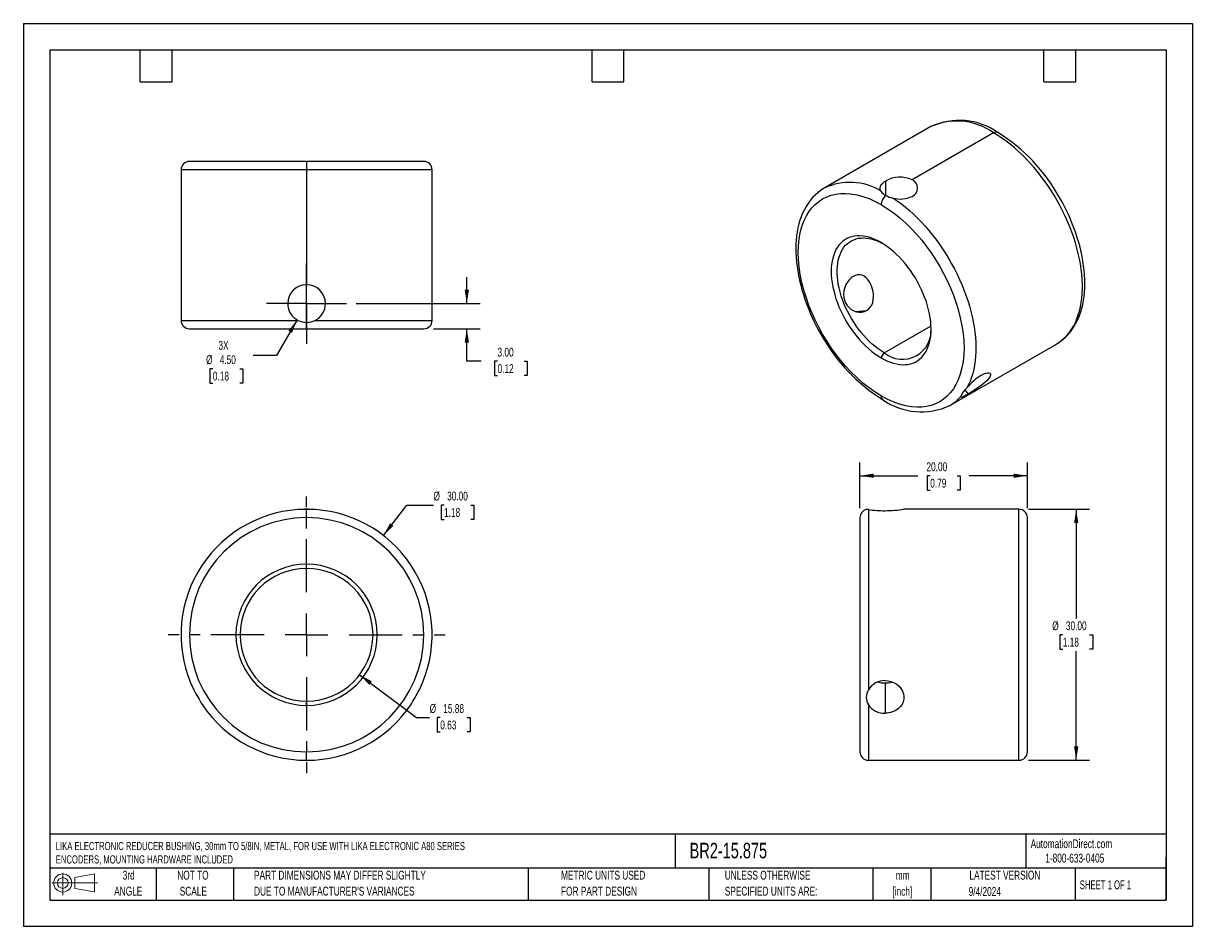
# Model space of a CAD drawing. Header units: millimetres. Extents: x 0 to 140, y 0 to 108.
import ezdxf

# ---------------------------------------------------------------- set-up
doc = ezdxf.new("R2010")
doc.units = ezdxf.units.MM
doc.header["$LTSCALE"] = 0.5
doc.linetypes.add('CENTERX2', pattern=[20.32, 12.7, -2.54, 2.54, -2.54])
doc.layers.add('CENTER', color=40, linetype='CENTERX2')
doc.layers.add('SLD-DEFPOINTS', color=7, linetype='Continuous')
doc.layers.add('DIMENSIONS', color=140, linetype='Continuous', lineweight=25)
doc.layers.add('TEXT', color=140, linetype='Continuous', lineweight=25)
doc.styles.add('SLDTEXTSTYLE0', font='TXT', dxfattribs={"width": 0.7})
doc.styles.add('SLDTEXTSTYLE1', font='TXT', dxfattribs={"width": 0.65})
doc.dimstyles.new('SLDDIMSTYLE0', dxfattribs={"dimtxt": 1.079004, "dimasz": 1.651, "dimexe": 0, "dimexo": 0.0625, "dimgap": 0.269751, "dimtad": 0, "dimtih": 1, "dimtoh": 1, "dimrnd": 1e-09, "dimzin": 12, "dimdsep": 46, "dimtxsty": 'SLDTEXTSTYLE0', "dimsah": 1, "dimcen": 0, "dimadec": 0, "dimazin": 3, "dimtfac": 1, "dimtofl": 0, "dimtmove": 0, "dimatfit": 3, "dimfxl": 0, "dimfrac": 2, "dimtolj": 1, "dimtzin": 12, "dimarcsym": 0})
doc.dimstyles.new('SLDDIMSTYLE1', dxfattribs={"dimtxt": 1.079004, "dimasz": 1.651, "dimexe": 0, "dimexo": 0.0625, "dimgap": 0.269751, "dimtad": 0, "dimtih": 1, "dimtoh": 1, "dimrnd": 1e-09, "dimzin": 4, "dimdsep": 46, "dimtxsty": 'SLDTEXTSTYLE0', "dimsah": 1, "dimcen": 0, "dimadec": 0, "dimazin": 1, "dimtfac": 1, "dimtofl": 0, "dimtmove": 0, "dimatfit": 3, "dimfxl": 0, "dimfrac": 2, "dimtolj": 1, "dimtzin": 12, "dimarcsym": 0})
doc.dimstyles.new('SLDDIMSTYLE2', dxfattribs={"dimtxt": 1.079004, "dimasz": 1.651, "dimexe": 0, "dimexo": 0.0625, "dimgap": 0.269751, "dimtad": 0, "dimtih": 1, "dimtoh": 1, "dimrnd": 1e-09, "dimzin": 4, "dimdsep": 46, "dimtxsty": 'SLDTEXTSTYLE0', "dimsah": 1, "dimcen": 0.09, "dimadec": 0, "dimazin": 1, "dimtfac": 1, "dimtofl": 0, "dimtmove": 0, "dimatfit": 3, "dimfxl": 0, "dimfrac": 2, "dimtolj": 1, "dimtzin": 12, "dimarcsym": 0})
doc.dimstyles.new('SLDDIMSTYLE3', dxfattribs={"dimtxt": 1.079004, "dimasz": 1.651, "dimexe": 0, "dimexo": 0.0625, "dimgap": 0.269751, "dimtad": 0, "dimtih": 1, "dimtoh": 1, "dimrnd": 1e-09, "dimzin": 4, "dimdsep": 46, "dimtxsty": 'SLDTEXTSTYLE0', "dimsah": 1, "dimcen": 0, "dimadec": 0, "dimazin": 1, "dimtfac": 1, "dimtofl": 0, "dimtmove": 0, "dimatfit": 3, "dimfxl": 0, "dimfrac": 2, "dimtolj": 1, "dimtzin": 12, "dimarcsym": 0})
doc.dimstyles.new('SLDDIMSTYLE4', dxfattribs={"dimtxt": 1.079004, "dimasz": 1.651, "dimexe": 0, "dimexo": 0.0625, "dimgap": 0.269751, "dimtad": 0, "dimtih": 1, "dimtoh": 1, "dimrnd": 1e-09, "dimzin": 4, "dimdsep": 46, "dimtxsty": 'SLDTEXTSTYLE0', "dimsah": 1, "dimcen": 0.09, "dimadec": 0, "dimazin": 1, "dimtfac": 1, "dimtmove": 0, "dimatfit": 0, "dimfxl": 0, "dimfrac": 2, "dimtolj": 1, "dimtzin": 12, "dimarcsym": 0})

# ---------------------------------------------------------------- blocks, each defined once
blk = doc.blocks.new('Block11')
at = {"color": 7, "linetype": 'Continuous', "lineweight": 18}
for p, q in [((0, 1.44), (5.44, 1.44)), ((1.29, 2.66), (1.29, 0)), ((2.74, 2.08), (5.09, 2.52)), ((2.74, 0.8), (2.74, 2.08)), ((5.09, 2.52), (5.09, 0.37)), ((2.74, 0.8), (5.09, 0.37))]:
    blk.add_line(p, q, dxfattribs=at)
for radius in [1.08, 0.643]:
    blk.add_circle((1.29, 1.44), radius, dxfattribs=at)
blk = doc.blocks.new('Block12')
at = {"layer": 'SLD-DEFPOINTS'}
blk.add_blockref('Block11', (0, 0), dxfattribs=at)
blk = doc.blocks.new('SW_NOTE_0')
at = {"layer": 'TEXT', "color": 0, "linetype": 'CENTERX2', "lineweight": 18, "char_height": 0.9759, "attachment_point": 1, "style": 'SLDTEXTSTYLE0'}
for s, insert in [('LIKA ELECTRONIC REDUCER BUSHING, 30mm TO 5/8IN, METAL, FOR USE WITH LIKA ELECTRONIC A80 SERIES', (0, 1.26)), ('ENCODERS, MOUNTING HARDWARE INCLUDED', (0, -0.34))]:
    blk.add_mtext(s, dxfattribs=dict(at, insert=insert))
blk = doc.blocks.new('SW_NOTE_0_1')
at = {"layer": 'TEXT', "color": 0, "linetype": 'CENTERX2', "lineweight": 18, "char_height": 1.058, "attachment_point": 2, "style": 'SLDTEXTSTYLE0'}
for s, insert in [('mm', (1.42, 1.36)), ('[inch]', (1.38, -0.55))]:
    blk.add_mtext(s, dxfattribs=dict(at, insert=insert))
blk = doc.blocks.new('SW_NOTE_0_2')
at = {"layer": 'TEXT', "color": 0, "linetype": 'CENTERX2', "lineweight": 18, "char_height": 1.0583, "attachment_point": 1, "style": 'SLDTEXTSTYLE0'}
for s, insert in [('UNLESS OTHERWISE', (0, 1.36)), ('SPECIFIED UNITS ARE:', (0, -0.55))]:
    blk.add_mtext(s, dxfattribs=dict(at, insert=insert))
blk = doc.blocks.new('SW_NOTE_0_3')
at = {"layer": 'TEXT', "color": 0, "linetype": 'CENTERX2', "lineweight": 18, "char_height": 1.0583, "attachment_point": 1, "style": 'SLDTEXTSTYLE0'}
for s, insert in [('PART DIMENSIONS MAY DIFFER SLIGHTLY', (0, 1.36)), ("DUE TO MANUFACTURER'S VARIANCES", (0, -0.55))]:
    blk.add_mtext(s, dxfattribs=dict(at, insert=insert))
blk = doc.blocks.new('SW_NOTE_0_4')
at = {"layer": 'TEXT', "color": 0, "linetype": 'CENTERX2', "lineweight": 18, "char_height": 1.058, "attachment_point": 2, "style": 'SLDTEXTSTYLE0'}
for s, insert in [('NOT TO', (2.63, 1.36)), ('SCALE', (2.68, -0.55))]:
    blk.add_mtext(s, dxfattribs=dict(at, insert=insert))
blk = doc.blocks.new('SW_NOTE_0_5')
at = {"layer": 'TEXT', "color": 0, "linetype": 'CENTERX2', "lineweight": 18, "char_height": 1.058, "attachment_point": 2, "style": 'SLDTEXTSTYLE0'}
for s, insert in [('3rd', (1.16, 1.36)), ('ANGLE', (1.11, -0.55))]:
    blk.add_mtext(s, dxfattribs=dict(at, insert=insert))
blk = doc.blocks.new('SW_NOTE_0_6')
at = {"layer": 'TEXT', "color": 0, "linetype": 'CENTERX2', "lineweight": 18, "char_height": 1.0583, "attachment_point": 1, "style": 'SLDTEXTSTYLE0'}
for s, insert in [('METRIC UNITS USED', (0, 1.36)), ('FOR PART DESIGN', (0, -0.55))]:
    blk.add_mtext(s, dxfattribs=dict(at, insert=insert))
blk = doc.blocks.new('_D')
at = {"layer": 'DIMENSIONS'}
for p, q in [((40.17, 30.1), (46.96, 24.98)), ((46.96, 24.98), (48.54, 24.98)), ((49.81, 24.98), (49.45, 24.98)), ((49.45, 24.98), (49.45, 23.27)), ((53.01, 24.98), (53.38, 24.98)), ((53.38, 24.98), (53.38, 23.27)), ((49.45, 23.27), (49.81, 23.27)), ((53.38, 23.27), (53.01, 23.27))]:
    blk.add_line(p, q, dxfattribs=at)
blk.add_solid([(40.17, 30.1), (41.34, 28.9), (41.64, 29.31)], dxfattribs=at)
at = {"layer": 'DIMENSIONS', "char_height": 1.058, "attachment_point": 1, "style": 'SLDTEXTSTYLE0'}
for s, insert in [('%%c', (48.54, 26.59)), ('15.88', (50.17, 26.59)), ('0.63', (49.81, 24.63))]:
    blk.add_mtext(s, dxfattribs=dict(at, insert=insert))
blk = doc.blocks.new('_D_1')
at = {"layer": 'DIMENSIONS'}
for p, q in [((43.01, 46.75), (45.82, 50.38)), ((45.82, 50.38), (49, 50.38)), ((50.26, 50.38), (49.9, 50.38)), ((49.9, 50.38), (49.9, 48.67)), ((53.47, 50.38), (53.83, 50.38)), ((53.83, 50.38), (53.83, 48.67)), ((49.9, 48.67), (50.26, 48.67)), ((53.83, 48.67), (53.47, 48.67))]:
    blk.add_line(p, q, dxfattribs=at)
blk.add_solid([(43.01, 46.75), (44.22, 47.9), (43.82, 48.21)], dxfattribs=at)
at = {"layer": 'DIMENSIONS', "char_height": 1.058, "attachment_point": 1, "style": 'SLDTEXTSTYLE0'}
for s, insert in [('%%c', (49, 51.99)), ('30.00', (50.63, 51.99)), ('1.18', (50.26, 50.03))]:
    blk.add_mtext(s, dxfattribs=dict(at, insert=insert))
blk = doc.blocks.new('SW_CENTERMARKSYMBOL_0')
at = {"layer": 'CENTER', "color": 0}
for p, q in [((0, 5.08), (0, 16.54)), ((0, 0), (0, 2.54)), ((-5.08, 0), (-16.54, 0)), ((0, 0), (-2.54, 0)), ((0, 0), (0, -2.54)), ((0, 0), (2.54, 0)), ((5.08, 0), (16.54, 0)), ((0, -5.08), (0, -16.54))]:
    blk.add_line(p, q, dxfattribs=at)
blk = doc.blocks.new('_D_2')
at = {"layer": 'DIMENSIONS'}
for p, q in [((99.96, 50.03), (99.96, 55.47)), ((119.96, 50.03), (119.96, 55.47)), ((99.96, 53.89), (106.89, 53.89)), ((108.35, 53.89), (107.99, 53.89)), ((107.99, 53.89), (107.99, 52.17)), ((111.56, 53.89), (111.92, 53.89)), ((111.92, 53.89), (111.92, 52.17)), ((119.96, 53.89), (113.02, 53.89)), ((107.99, 52.17), (108.35, 52.17)), ((111.92, 52.17), (111.56, 52.17))]:
    blk.add_line(p, q, dxfattribs=at)
for points in [[(99.96, 53.89), (101.61, 53.63), (101.61, 54.14)], [(119.96, 53.89), (118.31, 54.14), (118.31, 53.63)]]:
    blk.add_solid(points, dxfattribs=at)
at = {"layer": 'DIMENSIONS', "char_height": 1.058, "attachment_point": 1, "style": 'SLDTEXTSTYLE0'}
for s, insert in [('20.00', (107.9, 55.49)), ('0.79', (108.35, 53.53))]:
    blk.add_mtext(s, dxfattribs=dict(at, insert=insert))
blk = doc.blocks.new('_D_3')
at = {"layer": 'DIMENSIONS'}
for p, q in [((120.11, 49.88), (127.38, 49.88)), ((125.79, 49.88), (125.79, 36.84)), ((124.19, 34.88), (123.83, 34.88)), ((123.83, 34.88), (123.83, 33.17)), ((127.4, 34.88), (127.76, 34.88)), ((127.76, 34.88), (127.76, 33.17)), ((123.83, 33.17), (124.19, 33.17)), ((125.79, 19.88), (125.79, 32.92)), ((127.76, 33.17), (127.4, 33.17)), ((120.11, 19.88), (127.38, 19.88))]:
    blk.add_line(p, q, dxfattribs=at)
for points in [[(125.79, 49.88), (125.54, 48.23), (126.05, 48.23)], [(125.79, 19.88), (126.05, 21.53), (125.54, 21.53)]]:
    blk.add_solid(points, dxfattribs=at)
at = {"layer": 'DIMENSIONS', "char_height": 1.058, "attachment_point": 1, "style": 'SLDTEXTSTYLE0'}
for s, insert in [('%%c', (122.93, 36.49)), ('30.00', (124.56, 36.49)), ('1.18', (124.19, 34.53))]:
    blk.add_mtext(s, dxfattribs=dict(at, insert=insert))
blk = doc.blocks.new('_D_4')
at = {"layer": 'DIMENSIONS'}
for p, q in [((32.71, 72.51), (30.24, 68.25)), ((30.24, 68.25), (27.46, 68.25)), ((22.64, 66.68), (22.28, 66.68)), ((22.28, 66.68), (22.28, 64.96)), ((25.85, 66.68), (26.21, 66.68)), ((26.21, 66.68), (26.21, 64.96)), ((22.28, 64.96), (22.64, 64.96)), ((26.21, 64.96), (25.85, 64.96))]:
    blk.add_line(p, q, dxfattribs=at)
blk.add_solid([(32.71, 72.51), (31.66, 71.21), (32.1, 70.96)], dxfattribs=at)
at = {"layer": 'DIMENSIONS', "char_height": 1.058, "attachment_point": 1, "style": 'SLDTEXTSTYLE0'}
for s, insert in [('3X', (23.31, 70)), ('%%c', (21.83, 68.29)), ('4.50', (23.46, 68.29)), ('0.18', (22.64, 66.33))]:
    blk.add_mtext(s, dxfattribs=dict(at, insert=insert))
blk = doc.blocks.new('_D_5')
at = {"layer": 'DIMENSIONS'}
for p, q in [((52.98, 74.46), (52.98, 77.64)), ((39.78, 74.46), (54.57, 74.46)), ((48.99, 71.46), (54.57, 71.46)), ((52.98, 67.57), (52.98, 71.46)), ((54.7, 67.57), (52.98, 67.57)), ((56.65, 67.57), (56.28, 67.57)), ((56.28, 67.57), (56.28, 65.85)), ((59.85, 67.57), (60.21, 67.57)), ((60.21, 67.57), (60.21, 65.85)), ((56.28, 65.85), (56.65, 65.85)), ((60.21, 65.85), (59.85, 65.85))]:
    blk.add_line(p, q, dxfattribs=at)
for points in [[(52.98, 74.46), (53.24, 76.11), (52.73, 76.11)], [(52.98, 71.46), (52.73, 69.81), (53.24, 69.81)]]:
    blk.add_solid(points, dxfattribs=at)
at = {"layer": 'DIMENSIONS', "char_height": 1.058, "attachment_point": 1, "style": 'SLDTEXTSTYLE0'}
for s, insert in [('3.00', (56.65, 69.18)), ('0.12', (56.65, 67.22))]:
    blk.add_mtext(s, dxfattribs=dict(at, insert=insert))
blk = doc.blocks.new('SW_CENTERMARKSYMBOL_1')
at = {"layer": 'CENTER', "color": 0}
for p, q in [((0, 2.54), (0, 4.79)), ((0, 0), (0, 2.54)), ((-2.54, 0), (-4.79, 0)), ((0, 0), (-2.54, 0)), ((0, 0), (0, -2.54)), ((0, 0), (2.54, 0)), ((2.54, 0), (4.79, 0)), ((0, -2.54), (0, -4.79))]:
    blk.add_line(p, q, dxfattribs=at)

msp = doc.modelspace()

# ---------------------------------------------------------------- linework, layer by layer
at = {"color": 7, "linetype": 'Continuous'}
for p, q in [((0.001, 107.951), (0.001, 0.001)), ((0.001, 107.951), (139.701, 107.951)), ((139.701, 107.951), (139.701, 0.001)), ((139.701, 0.001), (0.001, 0.001))]:
    msp.add_line(p, q, dxfattribs=at)
for p, q in [((108.424, 95.607), (95.696, 88.259)), ((115.923, 94.864), (106.201, 89.251)), ((33.837, 91.461), (19.837, 91.461)), ((33.837, 91.461), (33.837, 90.461)), ((47.837, 91.461), (33.837, 91.461)), ((18.837, 90.461), (18.837, 72.461)), ((33.837, 90.461), (18.837, 90.461)), ((33.837, 90.461), (33.837, 76.711)), ((48.837, 90.461), (33.837, 90.461)), ((48.837, 72.461), (48.837, 90.461)), ((103.019, 89.113), (103.019, 87.388)), ((33.837, 72.211), (33.837, 76.711)), ((99.46, 73.503), (100.744, 73.618)), ((18.837, 72.461), (32.806, 72.461)), ((19.837, 71.461), (33.837, 71.461)), ((33.837, 71.461), (33.837, 72.211)), ((33.837, 71.461), (47.837, 71.461)), ((34.868, 72.461), (48.837, 72.461)), ((102.842, 68.583), (108.445, 71.817)), ((102.488, 67.97), (102.842, 68.583)), ((110.695, 62.278), (123.423, 69.625)), ((112.503, 64.144), (112.896, 63.655)), ((33.837, 48.881), (33.837, 49.849)), ((100.957, 49.845), (100.957, 28.291)), ((118.957, 49.881), (105.207, 49.881)), ((118.957, 19.881), (118.957, 49.881)), ((99.957, 48.881), (99.957, 20.881)), ((119.957, 20.881), (119.957, 48.881)), ((33.837, 42.818), (33.837, 43.318)), ((102.957, 29.126), (102.957, 25.517)), ((33.837, 26.443), (33.837, 26.943)), ((100.957, 26.506), (100.957, 19.881)), ((33.837, 19.881), (33.837, 20.881)), ((100.957, 19.881), (118.957, 19.881))]:
    msp.add_line(p, q)
at = {"flags": 128}
for points in [[(123.423, 69.625), (123.511, 69.677), (123.85, 69.902), (124.172, 70.154), (124.475, 70.434), (124.76, 70.74), (125.025, 71.073), (125.27, 71.431), (125.495, 71.813), (125.699, 72.219), (125.881, 72.649), (126.041, 73.1), (126.179, 73.572), (126.295, 74.063), (126.388, 74.574), (126.457, 75.102), (126.504, 75.647), (126.527, 76.207), (126.527, 76.782), (126.504, 77.369), (126.457, 77.967), (126.388, 78.576), (126.295, 79.194), (126.179, 79.819), (126.041, 80.451), (125.881, 81.087), (125.699, 81.726), (125.495, 82.368), (125.27, 83.01), (125.025, 83.651), (124.76, 84.29), (124.475, 84.925), (124.172, 85.555), (123.85, 86.179), (123.511, 86.794), (123.155, 87.401), (122.783, 87.997), (122.397, 88.581), (121.996, 89.153), (121.582, 89.709), (121.155, 90.251), (120.717, 90.775), (120.268, 91.282), (119.809, 91.769), (119.343, 92.236), (118.868, 92.683), (118.387, 93.107), (117.901, 93.508), (117.411, 93.885), (116.917, 94.237), (116.421, 94.564), (115.923, 94.864)], [(95.697, 88.256), (95.575, 88.187), (95.236, 87.963), (94.911, 87.713), (94.599, 87.435), (94.302, 87.131), (94.022, 86.8), (93.758, 86.442), (93.513, 86.057), (93.287, 85.645), (93.103, 85.255), (92.937, 84.848), (92.79, 84.424), (92.661, 83.983), (92.552, 83.528), (92.462, 83.058), (92.392, 82.576), (92.34, 82.081), (92.309, 81.575), (92.296, 81.059), (92.303, 80.534), (92.329, 80.001), (92.374, 79.46), (92.437, 78.913), (92.519, 78.361), (92.619, 77.804), (92.737, 77.244), (92.872, 76.681), (93.024, 76.117), (93.194, 75.553), (93.379, 74.99), (93.58, 74.43), (93.795, 73.875), (94.023, 73.327), (94.261, 72.792), (94.502, 72.283), (94.732, 71.823), (94.901, 71.5), (95.093, 71.145), (95.329, 70.727)], [(102.467, 87.908), (102.383, 88.098), (102.361, 88.297), (102.402, 88.489), (102.509, 88.683), (102.672, 88.863), (102.896, 89.037), (103.019, 89.113)], [(102.488, 63.428), (101.764, 63.877), (101.045, 64.384), (100.31, 64.966), (99.569, 65.622), (98.844, 66.335), (98.233, 66.995), (97.642, 67.69), (97.071, 68.419), (96.514, 69.193), (95.987, 69.993), (95.488, 70.818), (95.023, 71.661), (94.595, 72.518), (94.203, 73.388), (93.856, 74.246), (93.55, 75.105), (93.284, 75.966), (93.029, 76.95), (92.831, 77.92), (92.695, 78.847), (92.615, 79.723), (92.589, 80.575), (92.615, 81.396), (92.695, 82.181), (92.831, 82.95), (93.029, 83.692), (93.284, 84.382), (93.55, 84.934), (93.856, 85.44), (94.203, 85.899), (94.595, 86.316), (95.023, 86.678), (95.488, 86.984), (95.986, 87.234), (96.514, 87.424), (97.071, 87.555), (97.642, 87.626), (98.233, 87.638), (98.844, 87.593), (99.569, 87.469), (100.31, 87.269), (101.045, 87.003), (101.764, 86.679), (102.488, 86.292)], [(103.924, 87.067), (104.416, 86.73), (104.906, 86.369), (105.391, 85.983), (105.872, 85.575), (106.348, 85.143), (106.816, 84.691), (107.276, 84.218), (107.728, 83.726), (108.169, 83.215), (108.6, 82.687), (109.02, 82.143), (109.426, 81.584), (109.819, 81.011), (110.198, 80.426), (110.561, 79.829), (110.909, 79.223), (111.239, 78.608), (111.553, 77.986), (111.848, 77.358), (112.124, 76.725), (112.381, 76.09), (112.618, 75.452), (112.835, 74.814), (113.03, 74.177), (113.205, 73.543), (113.357, 72.912), (113.488, 72.286), (113.596, 71.667), (113.682, 71.056), (113.744, 70.453), (113.784, 69.861), (113.801, 69.281), (113.795, 68.714), (113.766, 68.161), (113.714, 67.624), (113.64, 67.103), (113.542, 66.6), (113.422, 66.116), (113.28, 65.651), (113.116, 65.208), (112.93, 64.786), (112.724, 64.387)], [(123.415, 69.624), (123.544, 69.697), (123.883, 69.921), (124.208, 70.172), (124.52, 70.449), (124.817, 70.753), (125.097, 71.084), (125.361, 71.442), (125.606, 71.827), (125.832, 72.239), (126.016, 72.629), (126.182, 73.036), (126.329, 73.461), (126.458, 73.901), (126.567, 74.356), (126.657, 74.826), (126.727, 75.309), (126.779, 75.803), (126.81, 76.309), (126.823, 76.825), (126.816, 77.35), (126.79, 77.884), (126.745, 78.424), (126.682, 78.971), (126.6, 79.524), (126.5, 80.08), (126.382, 80.641), (126.247, 81.203), (126.095, 81.767), (125.925, 82.331), (125.74, 82.894), (125.539, 83.454), (125.324, 84.009), (125.096, 84.557), (124.858, 85.092), (124.617, 85.601), (124.387, 86.061), (124.218, 86.384), (124.026, 86.74), (123.79, 87.157)], [(102.488, 86.292), (103.212, 85.843), (103.932, 85.336), (104.666, 84.754), (105.408, 84.098), (106.132, 83.385), (106.744, 82.725), (107.335, 82.03), (107.905, 81.301), (108.463, 80.527), (108.99, 79.727), (109.488, 78.902), (109.953, 78.059), (110.382, 77.202), (110.774, 76.332), (111.12, 75.474), (111.427, 74.615), (111.693, 73.754), (111.948, 72.771), (112.145, 71.801), (112.282, 70.873), (112.361, 69.997), (112.388, 69.145), (112.361, 68.324), (112.282, 67.539), (112.145, 66.77), (111.948, 66.028), (111.693, 65.339), (111.427, 64.786), (111.12, 64.28), (110.774, 63.821), (110.382, 63.404), (109.954, 63.042), (109.488, 62.736), (108.99, 62.486), (108.463, 62.296), (107.905, 62.165), (107.335, 62.094), (106.744, 62.082), (106.132, 62.128), (105.408, 62.251), (104.667, 62.451), (103.932, 62.717), (103.213, 63.041), (102.488, 63.428)], [(102.488, 81.75), (102.114, 81.952), (101.741, 82.127), (101.37, 82.273), (101.005, 82.39), (100.645, 82.477), (100.292, 82.534), (99.948, 82.56), (99.614, 82.557), (99.292, 82.523), (98.982, 82.458), (98.685, 82.364), (98.404, 82.24), (98.139, 82.087), (97.891, 81.905), (97.662, 81.696), (97.451, 81.46), (97.26, 81.197), (97.09, 80.91), (96.941, 80.599), (96.814, 80.265), (96.71, 79.909), (96.628, 79.534), (96.569, 79.141), (96.534, 78.73), (96.522, 78.304), (96.534, 77.865), (96.569, 77.414), (96.628, 76.952), (96.71, 76.483), (96.814, 76.007), (96.941, 75.526), (97.09, 75.043), (97.26, 74.559), (97.451, 74.077), (97.662, 73.597), (97.891, 73.122), (98.139, 72.655), (98.404, 72.196), (98.685, 71.747), (98.982, 71.311), (99.292, 70.889), (99.614, 70.482), (99.948, 70.093), (100.292, 69.722), (100.645, 69.372), (101.005, 69.043), (101.37, 68.738), (101.741, 68.457), (102.114, 68.2), (102.488, 67.97)], [(102.842, 68.583), (102.482, 68.804), (102.124, 69.05), (101.769, 69.322), (101.418, 69.617), (101.073, 69.934), (100.736, 70.272), (100.407, 70.631), (100.088, 71.007), (99.78, 71.4), (99.485, 71.808), (99.204, 72.229), (98.937, 72.662), (98.687, 73.105), (98.454, 73.556), (98.239, 74.014), (98.042, 74.475), (97.866, 74.939), (97.71, 75.403), (97.575, 75.867), (97.461, 76.326), (97.37, 76.781), (97.301, 77.228), (97.255, 77.667), (97.232, 78.095), (97.232, 78.51), (97.255, 78.912), (97.301, 79.297), (97.37, 79.665), (97.461, 80.014), (97.575, 80.343), (97.71, 80.65), (97.866, 80.935), (98.042, 81.195), (98.239, 81.43), (98.454, 81.638), (98.687, 81.82), (98.937, 81.974), (99.204, 82.1), (99.485, 82.196), (99.78, 82.264), (100.088, 82.301), (100.407, 82.309), (100.736, 82.288), (101.073, 82.236), (101.418, 82.155), (101.769, 82.045), (102.124, 81.907), (102.482, 81.74), (102.669, 81.642)], [(102.488, 67.97), (102.863, 67.768), (103.236, 67.593), (103.606, 67.447), (103.972, 67.33), (104.332, 67.243), (104.685, 67.186), (105.029, 67.16), (105.363, 67.163), (105.685, 67.198), (105.995, 67.262), (106.291, 67.356), (106.573, 67.48), (106.838, 67.633), (107.085, 67.815), (107.315, 68.024), (107.526, 68.26), (107.717, 68.523), (107.887, 68.81), (108.036, 69.121), (108.163, 69.455), (108.267, 69.811), (108.349, 70.186), (108.408, 70.58), (108.443, 70.99), (108.455, 71.416), (108.443, 71.855), (108.408, 72.306), (108.349, 72.768), (108.267, 73.237), (108.163, 73.713), (108.036, 74.194), (107.887, 74.677), (107.717, 75.161), (107.526, 75.644), (107.315, 76.123), (107.085, 76.598), (106.838, 77.066), (106.573, 77.525), (106.291, 77.973), (105.995, 78.409), (105.685, 78.832), (105.363, 79.238), (105.029, 79.627), (104.685, 79.998), (104.332, 80.348), (103.972, 80.677), (103.606, 80.982), (103.236, 81.264), (102.863, 81.52), (102.488, 81.75)], [(99.153, 77.718), (98.897, 77.539), (98.66, 77.309), (98.449, 77.035), (98.272, 76.725), (98.133, 76.378), (98.041, 76.011), (98.004, 75.626), (98.026, 75.242), (98.107, 74.879), (98.244, 74.538), (98.428, 74.238), (98.656, 73.976), (98.922, 73.758), (99.215, 73.59), (99.536, 73.476), (99.865, 73.422), (100.192, 73.432), (100.504, 73.507), (100.744, 73.618)], [(100.744, 73.618), (100.988, 73.796), (101.194, 74.023), (101.357, 74.292), (101.474, 74.597), (101.548, 74.938), (101.575, 75.3), (101.556, 75.68), (101.494, 76.06), (101.393, 76.422), (101.257, 76.763), (101.095, 77.065), (100.908, 77.33), (100.696, 77.553), (100.466, 77.726), (100.211, 77.847), (99.943, 77.906), (99.665, 77.9), (99.385, 77.828), (99.153, 77.718)], [(114.487, 65.919), (114.744, 66.053), (114.977, 66.144), (115.179, 66.191), (115.343, 66.195), (115.463, 66.155), (115.535, 66.076), (115.554, 65.96), (115.519, 65.813), (115.429, 65.64), (115.287, 65.447), (115.1, 65.241), (114.871, 65.025), (114.607, 64.803), (114.318, 64.58), (114.01, 64.36), (113.695, 64.149), (113.384, 63.95), (113.087, 63.768), (112.896, 63.655)], [(112.896, 63.655), (112.645, 63.514), (112.428, 63.402), (112.252, 63.323), (112.12, 63.28), (112.034, 63.276), (111.996, 63.313), (111.995, 63.35)], [(102.957, 29.414), (103.332, 29.384), (103.697, 29.296), (104.04, 29.153), (104.353, 28.96), (104.629, 28.722), (104.858, 28.447), (105.033, 28.144), (105.15, 27.821), (105.203, 27.493), (105.193, 27.167), (105.12, 26.853), (104.988, 26.559), (104.799, 26.29), (104.559, 26.054), (104.27, 25.855), (103.945, 25.698), (103.59, 25.589), (103.218, 25.529), (102.957, 25.517)]]:
    msp.add_lwpolyline(points, dxfattribs=at)
for centre, radius, start, end in [((111.534, 88.777), 7.505, 54.20684, 114.4827), ((111.826, 88.357), 8.006, 54.9536, 115.08579), ((116.215, 94.467), 0.492, 64.8373, 126.31143), ((105.254, 76.923), 21.173, 28.90421, 58.16333), ((19.837, 90.461), 1, 90, 180), ((47.837, 90.461), 1, 0, 90), ((104.743, 86.113), 3.46, 65.09256, 119.89475), ((98.758, 81.85), 7.103, 58.52792, 115.54662), ((105.759, 88.263), 1.082, 294.10147, 65.89853), ((103.763, 88.732), 1.537, 212.44127, 241.01066), ((104.054, 86.211), 1.567, 131.3239, 177.06484), ((104.564, 90.302), 3.298, 242.06286, 258.82082), ((104.778, 90.266), 3.311, 255.05657, 295.43986), ((33.837, 74.461), 2.25, 90.01086, 179.98914), ((33.836, 74.461), 2.25, 0.01085, 89.98915), ((33.837, 74.461), 2.25, 180, 242.73396), ((33.837, 74.461), 2.25, 297.26604, 360), ((19.837, 72.461), 1, 180, 270), ((33.837, 74.461), 2.25, 242.73396, 270), ((33.837, 74.461), 2.25, 270, 297.26604), ((47.837, 72.461), 1, 270, 0), ((105.025, 71.251), 3.447, 230.71809, 6.21542), ((113.864, 80.961), 21.173, 208.9042, 238.16349), ((118.355, 59.687), 7.334, 121.82656, 140.15101), ((114.413, 62.425), 2.589, 130.72692, 159.07174), ((102.989, 63.379), 0.503, 174.39272, 234.15178), ((107.292, 69.524), 8.003, 234.9483, 295.18118), ((108.114, 66.73), 5.147, 300.13499, 318.94331), ((33.837, 34.881), 15, 93.94038, 206.05962), ((33.397, 28.784), 21.07, 88.80425, 91.60757), ((33.795, 36.497), 13.383, 89.82248, 94.12365), ((33.85, 35.558), 14.322, 85.99531, 90.05369), ((34.271, 27.207), 22.646, 88.49001, 91.09817), ((33.837, 34.881), 15, 333.94038, 86.05962), ((100.957, 48.881), 1, 104.47751, 180), ((100.817, 48.819), 1.036, 82.21761, 96.08453), ((102.967, 64.835), 15.124, 262.36004, 269.95944), ((102.942, 64.91), 15.199, 270.05657, 278.57036), ((118.957, 48.881), 1, 0, 90), ((33.837, 34.881), 14, 90, 270), ((33.837, 34.881), 14, 270, 90), ((33.837, 34.881), 8.437, 90, 270), ((33.837, 34.881), 8.437, 270, 90), ((33.837, 34.881), 7.937, 90, 270), ((33.837, 34.881), 7.937, 270, 90), ((102.941, 27.1), 2.314, 89.60941, 149.0192), ((79.311, 61.135), 67.481, 209.12477, 210.87523), ((-11.637, 61.135), 67.481, 329.12477, 330.87523), ((102.435, 27.398), 1.727, 148.87772, 211.12228), ((102.904, 31.679), 2.553, 251.89008, 271.18472), ((103.014, 31.665), 2.54, 268.71289, 288.10053), ((33.837, 34.881), 15, 213.94038, 270), ((33.837, 34.881), 15, 270, 326.05962), ((102.836, 27.789), 2.275, 214.33175, 273.05484), ((100.957, 20.881), 1, 180, 270), ((118.957, 20.881), 1, 270, 0)]:
    msp.add_arc(centre, radius, start, end)
at = {"layer": 'TEXT'}
for p, q in [((3.175, 104.775), (136.525, 104.775)), ((3.175, 104.775), (3.175, 3.175)), ((13.97, 100.965), (13.97, 104.775)), ((17.78, 100.965), (17.78, 104.775)), ((67.945, 100.965), (67.945, 104.775)), ((71.755, 100.965), (71.755, 104.775)), ((121.92, 100.965), (121.92, 104.775)), ((125.73, 100.965), (125.73, 104.775)), ((136.525, 104.775), (136.525, 3.175)), ((13.97, 100.965), (17.78, 100.965)), ((67.945, 100.965), (71.755, 100.965)), ((121.92, 100.965), (125.73, 100.965)), ((136.525, 11.063), (3.175, 11.063)), ((77.879, 11.063), (77.879, 6.985)), ((119.788, 11.063), (119.788, 6.985)), ((136.525, 3.175), (136.525, 8.255)), ((136.525, 6.985), (3.175, 6.985)), ((15.875, 6.985), (15.875, 3.175)), ((25.106, 6.985), (25.106, 3.175)), ((60.323, 6.985), (60.323, 3.175)), ((81.89, 6.985), (81.89, 3.175)), ((101.512, 6.985), (101.512, 3.175)), ((108.406, 6.985), (108.406, 3.175)), ((125.674, 6.985), (125.674, 3.175)), ((3.175, 3.175), (136.525, 3.175))]:
    msp.add_line(p, q, dxfattribs=at)

# ---------------------------------------------------------------- block references
at = {"layer": 'CENTER'}
for name, p in [('SW_CENTERMARKSYMBOL_1', (33.837, 74.461)), ('SW_CENTERMARKSYMBOL_0', (33.837, 34.881))]:
    msp.add_blockref(name, p, dxfattribs=at)
at = {"layer": 'SLD-DEFPOINTS'}
msp.add_blockref('Block12', (3.419, 3.777), dxfattribs=at)
at = {"layer": 'TEXT', "linetype": 'CENTERX2', "lineweight": 18}
for name, p in [('SW_NOTE_0', (3.874, 8.863)), ('SW_NOTE_0_5', (11.424, 5.318)), ('SW_NOTE_0_4', (17.629, 5.318)), ('SW_NOTE_0_3', (27.56, 5.318)), ('SW_NOTE_0_6', (64.239, 5.318)), ('SW_NOTE_0_2', (83.804, 5.318)), ('SW_NOTE_0_1', (103.643, 5.298))]:
    msp.add_blockref(name, p, dxfattribs=at)

# ---------------------------------------------------------------- texts
for s, insert, char_height, attachment_point, style in [('BR2-15.875', (79.604, 10.017), 1.8521, 1, 'SLDTEXTSTYLE0'), ('AutomationDirect.com', (120.347, 10.438), 1.05833, 1, 'SLDTEXTSTYLE0'), ('1-800-633-0405', (122.096, 8.719), 1.05833, 1, 'SLDTEXTSTYLE0'), ('LATEST VERSION', (117.276, 6.682), 1.05833, 2, 'SLDTEXTSTYLE0'), ('9/4/2024', (114.87, 4.731), 1.0583, 2, 'SLDTEXTSTYLE0'), ('SHEET 1 OF 1', (126.221, 5.526), 1.05833, 1, 'SLDTEXTSTYLE1')]:
    msp.add_mtext(s, dxfattribs=dict(at, insert=insert, char_height=char_height, attachment_point=attachment_point, style=style))

# ---------------------------------------------------------------- dimensions: what is measured, and where the dimension line sits
at = {"layer": 'DIMENSIONS'}
dim = msp.add_linear_dim(base=(52.983, 71.461), p1=(38.627, 74.461), p2=(47.837, 71.461), angle=90, dimstyle='SLDDIMSTYLE4', dxfattribs=at)
dim.commit()
dim.dimension.update_dxf_attribs({"geometry": '_D_5', "text_midpoint": (52.983, 67.569), "dimtype": 160})
dim = msp.add_diameter_dim_2p(p1=(34.965, 76.408), p2=(32.709, 72.514), text='3X\\P<>', dimstyle='SLDDIMSTYLE3', dxfattribs=at)
dim.commit()
dim.dimension.update_dxf_attribs({"geometry": '_D_4', "text_midpoint": (24.246, 67.537), "dimtype": 163})
dim = msp.add_linear_dim(base=(119.957, 53.886), p1=(99.957, 48.881), p2=(119.957, 48.881), dimstyle='SLDDIMSTYLE2', dxfattribs=at)
dim.commit()
dim.dimension.update_dxf_attribs({"geometry": '_D_2', "text_midpoint": (109.957, 53.886), "dimtype": 160})
for p1, p2, dimstyle, picture, middle in [((24.661, 23.015), (43.013, 46.746), 'SLDDIMSTYLE1', '_D_1', (51.866, 50.382)), ((27.501, 39.661), (40.173, 30.1), 'SLDDIMSTYLE0', '_D', (51.411, 24.983))]:
    dim = msp.add_diameter_dim_2p(p1=p1, p2=p2, dimstyle=dimstyle, dxfattribs=at)
    dim.commit()
    dim.dimension.update_dxf_attribs({"geometry": picture, "text_midpoint": middle, "dimtype": 163})
dim = msp.add_linear_dim(base=(125.794, 49.881), p1=(118.957, 19.881), p2=(118.957, 49.881), angle=90, text='%%c<>', dimstyle='SLDDIMSTYLE2', dxfattribs=at)
dim.commit()
dim.dimension.update_dxf_attribs({"geometry": '_D_3', "text_midpoint": (125.794, 34.881), "dimtype": 160})

doc.saveas('drawing.dxf')
